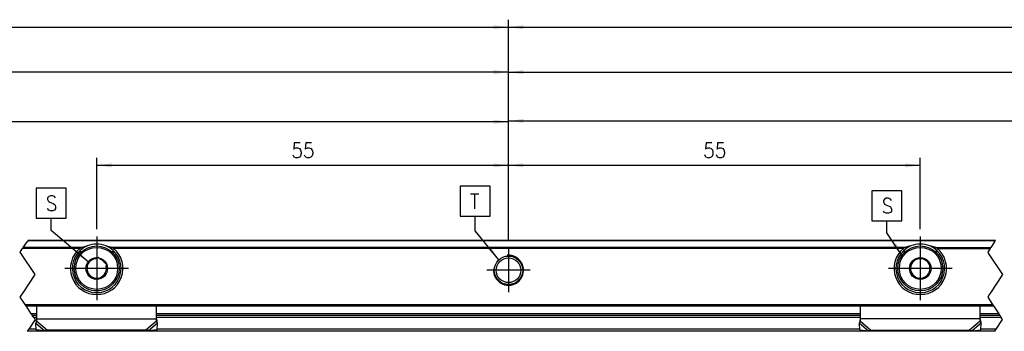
# Model space of a CAD drawing. Header units: millimetres. Extents: x -418 to 2050, y -784 to 1107.
# Tile 14 of 61: x -35 to 97, y 236 to 277. Entities that reach past the tile are written whole.
import ezdxf

# ---------------------------------------------------------------- set-up
doc = ezdxf.new("R2010")
doc.units = ezdxf.units.MM
doc.linetypes.add('DOT_CENTER', pattern=[14, 12, -1, 0, -1])
doc.layers.add('1', color=7, linetype='Continuous')
doc.styles.add('CONVERTER_12', font='txt.shx', dxfattribs={"width": 0.9})
doc.dimstyles.new('ME10_DIM_42', dxfattribs={"dimtxt": 2, "dimasz": 2, "dimexe": 1, "dimexo": 1, "dimgap": 1, "dimtad": 1, "dimdsep": 46, "dimtxsty": 'CONVERTER_12', "dimsah": 1, "dimcen": 0.09, "dimclrd": 2, "dimclre": 2, "dimclrt": 2, "dimadec": 0, "dimazin": 0, "dimtfac": 1, "dimtdec": 4, "dimtix": 1, "dimtmove": 0, "dimatfit": 3, "dimfxl": 1, "dimtolj": 1, "dimtzin": 0, "dimarcsym": 0})
doc.dimstyles.new('ME10_DIM_43', dxfattribs={"dimtxt": 2, "dimasz": 2, "dimexe": 1, "dimexo": 1, "dimgap": 1, "dimtad": 1, "dimdsep": 46, "dimtxsty": 'CONVERTER_12', "dimsah": 1, "dimcen": 0.09, "dimclrd": 2, "dimclre": 2, "dimclrt": 2, "dimadec": 0, "dimazin": 0, "dimtfac": 1, "dimtdec": 4, "dimtix": 1, "dimtmove": 0, "dimatfit": 3, "dimfxl": 1, "dimtolj": 1, "dimtzin": 0, "dimarcsym": 0})
doc.dimstyles.new('ME10_DIM_44', dxfattribs={"dimtxt": 2, "dimasz": 2, "dimexe": 1, "dimexo": 1, "dimgap": 1, "dimtad": 1, "dimdsep": 46, "dimtxsty": 'CONVERTER_12', "dimsah": 1, "dimcen": 0.09, "dimclrd": 2, "dimclre": 2, "dimclrt": 2, "dimadec": 0, "dimazin": 0, "dimtfac": 1, "dimtdec": 4, "dimtix": 1, "dimtmove": 0, "dimatfit": 3, "dimfxl": 1, "dimtolj": 1, "dimtzin": 0, "dimarcsym": 0})
doc.dimstyles.new('ME10_DIM_45', dxfattribs={"dimtxt": 2, "dimasz": 2, "dimexe": 1, "dimexo": 1, "dimgap": 1, "dimtad": 1, "dimdsep": 46, "dimtxsty": 'CONVERTER_12', "dimsah": 1, "dimcen": 0.09, "dimclrd": 2, "dimclre": 2, "dimclrt": 2, "dimadec": 0, "dimazin": 0, "dimtfac": 1, "dimtdec": 4, "dimtix": 1, "dimtmove": 0, "dimatfit": 3, "dimfxl": 1, "dimtolj": 1, "dimtzin": 0, "dimarcsym": 0})
doc.dimstyles.new('ME10_DIM_48', dxfattribs={"dimtxt": 2, "dimasz": 2, "dimexe": 1, "dimexo": 1, "dimgap": 1, "dimtad": 1, "dimdsep": 46, "dimtxsty": 'CONVERTER_12', "dimsah": 1, "dimcen": 0.09, "dimclrd": 2, "dimclre": 2, "dimclrt": 2, "dimadec": 0, "dimazin": 0, "dimtfac": 1, "dimtdec": 4, "dimtix": 1, "dimtmove": 0, "dimatfit": 3, "dimfxl": 1, "dimtolj": 1, "dimtzin": 0, "dimarcsym": 0})
doc.dimstyles.new('ME10_DIM_49', dxfattribs={"dimtxt": 2, "dimasz": 2, "dimexe": 1, "dimexo": 1, "dimgap": 1, "dimtad": 1, "dimdsep": 46, "dimtxsty": 'CONVERTER_12', "dimsah": 1, "dimcen": 0.09, "dimclrd": 2, "dimclre": 2, "dimclrt": 2, "dimadec": 0, "dimazin": 0, "dimtfac": 1, "dimtdec": 4, "dimtix": 1, "dimtmove": 0, "dimatfit": 3, "dimfxl": 1, "dimtolj": 1, "dimtzin": 0, "dimarcsym": 0})
doc.dimstyles.new('ME10_DIM_51', dxfattribs={"dimtxt": 2, "dimasz": 2, "dimexe": 1, "dimexo": 1, "dimgap": 1, "dimtad": 1, "dimdsep": 46, "dimtxsty": 'CONVERTER_12', "dimsah": 1, "dimcen": 0.09, "dimclrd": 2, "dimclre": 2, "dimclrt": 2, "dimadec": 0, "dimazin": 0, "dimtfac": 1, "dimtdec": 4, "dimtix": 1, "dimtmove": 0, "dimatfit": 3, "dimfxl": 1, "dimtolj": 1, "dimtzin": 0, "dimarcsym": 0})
doc.dimstyles.new('ME10_DIM_52', dxfattribs={"dimtxt": 2, "dimasz": 2, "dimexe": 1, "dimexo": 1, "dimgap": 1, "dimtad": 1, "dimdsep": 46, "dimtxsty": 'CONVERTER_12', "dimsah": 1, "dimcen": 0.09, "dimclrd": 2, "dimclre": 2, "dimclrt": 2, "dimadec": 0, "dimazin": 0, "dimtfac": 1, "dimtdec": 4, "dimtix": 1, "dimtmove": 0, "dimatfit": 3, "dimfxl": 1, "dimtolj": 1, "dimtzin": 0, "dimarcsym": 0})
doc.dimstyles.get("Standard").update_dxf_attribs({"dimtxt": 0.18, "dimasz": 0.18, "dimexe": 0.18, "dimexo": 0.0625, "dimgap": 0.09, "dimtad": 0, "dimtih": 1, "dimtoh": 1, "dimdec": 4, "dimzin": 0, "dimdsep": 46, "dimtxsty": 'Standard', "dimcen": 0.09, "dimadec": 0, "dimazin": 0, "dimtfac": 1, "dimtdec": 4, "dimtofl": 0, "dimtmove": 0, "dimatfit": 3, "dimfxl": 1, "dimtolj": 1, "dimtzin": 0, "dimarcsym": 0})

# ---------------------------------------------------------------- blocks, each defined once
blk = doc.blocks.new('SOPORTE_SV2__22', base_point=(-302.8900000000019, 235.929394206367))
at = {"color": 2, "linetype": 'DOT_CENTER'}
for p, q in [((-34.19052086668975, 247.1291841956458), (-33.69623996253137, 247.8706055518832)), ((-33.60195905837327, 248.0120269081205), (-33.69623996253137, 247.8706055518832)), ((-33.56290662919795, 248.0706055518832), (-33.60195905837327, 248.0120269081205)), ((95.52111003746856, 247.8706055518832), (95.02682913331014, 247.1291841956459)), ((95.52111003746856, 247.8706055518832), (95.61539094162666, 248.0120269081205)), ((95.61539094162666, 248.0120269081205), (95.65444337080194, 248.0706055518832)), ((-34.60997699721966, 246.4999999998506), (-34.56290662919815, 246.5706055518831)), ((-34.52371403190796, 246.3706055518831), (-34.60997699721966, 246.4999999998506)), ((-34.56290662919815, 246.5706055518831), (-34.28480177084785, 246.9877628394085)), ((-32.60997699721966, 243.4999999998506), (-34.52371403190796, 246.3706055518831)), ((-34.19052086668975, 247.1291841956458), (-34.28480177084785, 246.9877628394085)), ((94.93254822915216, 246.9877628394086), (94.60737300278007, 246.4999999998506)), ((94.60737300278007, 246.4999999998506), (94.69363596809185, 246.3706055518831)), ((94.69363596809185, 246.3706055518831), (96.60737300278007, 243.4999999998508)), ((94.93254822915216, 246.9877628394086), (95.02682913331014, 247.1291841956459)), ((-34.22957329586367, 241.0706055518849), (-32.60997699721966, 243.4999999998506)), ((96.60737300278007, 243.4999999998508), (94.98777670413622, 241.0706055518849)), ((-34.60997699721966, 240.4999999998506), (-34.36290662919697, 240.8706055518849)), ((-34.36290662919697, 240.8706055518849), (-34.22957329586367, 241.0706055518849)), ((94.85444337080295, 240.8706055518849), (94.60737300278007, 240.4999999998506)), ((94.98777670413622, 241.0706055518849), (94.85444337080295, 240.8706055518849)), ((-33.95735375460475, 239.5210651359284), (-34.60997699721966, 240.4999999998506)), ((-33.82402042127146, 239.3210651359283), (-33.95735375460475, 239.5210651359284)), ((94.60737300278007, 240.4999999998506), (95.25999624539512, 239.5210651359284)), ((95.25999624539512, 239.5210651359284), (95.39332957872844, 239.3210651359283)), ((-33.12371403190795, 238.2706055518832), (-33.82402042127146, 239.3210651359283)), ((-33.12371403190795, 238.2706055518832), (-32.99038066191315, 238.070605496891)), ((-32.79859787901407, 237.7829313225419), (-32.99038066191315, 238.070605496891)), ((95.39332957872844, 239.3210651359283), (96.09363596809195, 238.2706055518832)), ((96.22696933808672, 238.070605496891), (96.09363596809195, 238.2706055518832)), ((96.22696933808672, 238.070605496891), (96.41875212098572, 237.7829313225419)), ((-32.60997699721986, 237.4999999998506), (-33.46526470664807, 236.2170684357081)), ((-32.79859787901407, 237.7829313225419), (-32.60997699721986, 237.4999999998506)), ((95.75208529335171, 236.2170684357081), (96.60737300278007, 237.4999999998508)), ((96.60737300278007, 237.4999999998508), (96.41875212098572, 237.7829313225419)), ((-33.46526470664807, 236.2170684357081), (-33.65704752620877, 235.9293942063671)), ((95.56030247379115, 235.9293942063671), (95.75208529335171, 236.2170684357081))]:
    blk.add_line(p, q, dxfattribs=at)
at = {"color": 3, "linetype": 'Continuous'}
for p, q in [((95.61539094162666, 248.0120269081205), (-33.60195905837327, 248.0120269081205)), ((-26.65633448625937, 246.9877628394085), (-34.28480177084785, 246.9877628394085)), ((-26.37878529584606, 247.1291841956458), (-34.19052086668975, 247.1291841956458)), ((83.62121470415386, 247.1291841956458), (-22.40121470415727, 247.1291841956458)), ((83.34366551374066, 246.9877628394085), (-22.12366551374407, 246.9877628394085)), ((87.59878529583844, 247.1291841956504), (95.02682913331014, 247.1291841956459)), ((87.87633448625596, 246.9877628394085), (94.93254822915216, 246.9877628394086)), ((-24.02627526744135, 241.091022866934), (-24.75372473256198, 241.091022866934)), ((85.24627526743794, 241.091022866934), (85.97372473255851, 241.091022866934)), ((-33.95735375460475, 239.5210651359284), (95.25999624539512, 239.5210651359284)), ((-32.39000000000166, 238.2706055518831), (-33.12371403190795, 238.2706055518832)), ((77.60999999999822, 238.2706055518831), (-16.39000000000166, 238.2706055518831)), ((96.09363596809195, 238.2706055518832), (93.60999999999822, 238.2706055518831)), ((-32.39000000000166, 237.7829313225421), (-32.79859787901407, 237.7829313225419)), ((-32.49854316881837, 237.0303058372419), (-31.30647375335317, 236.0106522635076)), ((-32.39000000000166, 237.5792020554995), (-16.39000000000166, 237.5792020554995)), ((-32.39000000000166, 237.2919823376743), (-30.97578643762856, 236.0823146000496)), ((-16.39000000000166, 237.2919823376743), (-17.80421356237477, 236.0823146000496)), ((-16.28145683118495, 237.030305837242), (-17.47352624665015, 236.0106522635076)), ((77.60999999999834, 237.7829313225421), (-16.39000000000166, 237.7829313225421)), ((77.50145683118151, 237.030305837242), (78.69352624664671, 236.0106522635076)), ((93.60999999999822, 237.5792020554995), (77.60999999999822, 237.5792020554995)), ((77.60999999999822, 237.2919823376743), (79.02421356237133, 236.0823146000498)), ((93.60999999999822, 237.2919823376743), (92.19578643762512, 236.0823146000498)), ((93.71854316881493, 237.030305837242), (92.52647375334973, 236.0106522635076)), ((96.41875212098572, 237.7829313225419), (93.60999999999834, 237.7829313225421)), ((-32.47997016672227, 236.2170684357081), (-33.46526470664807, 236.2170684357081)), ((77.52002983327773, 236.2170684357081), (-16.30002983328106, 236.2170684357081)), ((95.75208529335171, 236.2170684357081), (93.69997016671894, 236.2170684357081))]:
    blk.add_line(p, q, dxfattribs=at)
at = {"color": 7, "linetype": 'Continuous'}
for p, q in [((-33.56290662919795, 248.0706055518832), (95.65444337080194, 248.0706055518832)), ((-26.73718582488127, 246.5685420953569), (-26.37665077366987, 246.5685420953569)), ((-22.40334922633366, 246.5685420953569), (-22.04281417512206, 246.5685420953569)), ((83.62334922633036, 246.5685420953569), (83.26281417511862, 246.5685420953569)), ((87.95718582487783, 246.5685420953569), (87.59665077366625, 246.5685420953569)), ((-25.53940819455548, 245.1936428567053), (-25.58522432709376, 244.831916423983)), ((-25.20323584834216, 245.3348281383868), (-25.53940819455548, 245.1936428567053)), ((-24.20863161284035, 245.752540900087), (-24.54480395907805, 245.611355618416)), ((-23.91827539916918, 245.5319997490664), (-24.20863161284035, 245.752540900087)), ((-23.05922341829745, 244.8795035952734), (-23.34957963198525, 245.100044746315)), ((-23.10503955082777, 244.5177771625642), (-23.05922341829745, 244.8795035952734)), ((84.27922341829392, 244.8795035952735), (84.56957963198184, 245.1000447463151)), ((84.32503955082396, 244.5177771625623), (84.27922341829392, 244.8795035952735)), ((85.13827539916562, 245.5319997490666), (85.42863161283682, 245.752540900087)), ((85.42863161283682, 245.752540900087), (85.76480395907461, 245.611355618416)), ((86.42323584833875, 245.3348281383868), (86.75940819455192, 245.1936428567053)), ((86.75940819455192, 245.1936428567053), (86.80522432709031, 244.8319164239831)), ((-25.67496044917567, 244.1234339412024), (-25.72077658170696, 243.7617075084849)), ((-25.72077658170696, 243.7617075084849), (-25.43042036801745, 243.5411663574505)), ((-23.57676415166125, 243.3063829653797), (-23.24059180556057, 243.4475682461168)), ((-23.24059180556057, 243.4475682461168), (-23.19477567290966, 243.8092946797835)), ((84.46059180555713, 243.447568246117), (84.41477567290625, 243.8092946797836)), ((84.79676415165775, 243.3063829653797), (84.46059180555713, 243.447568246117)), ((86.94077658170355, 243.761707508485), (86.65042036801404, 243.5411663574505)), ((86.89496044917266, 244.123433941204), (86.94077658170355, 243.761707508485)), ((-24.86172460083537, 243.1092113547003), (-24.57136838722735, 242.8886702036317)), ((-24.57136838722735, 242.8886702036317), (-24.23519604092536, 243.0298554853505)), ((85.79136838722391, 242.8886702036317), (85.45519604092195, 243.0298554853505)), ((86.08172460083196, 243.1092113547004), (85.79136838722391, 242.8886702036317)), ((-33.82402042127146, 239.3210651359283), (95.39332957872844, 239.3210651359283)), ((-32.99038066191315, 238.070605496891), (-32.39000000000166, 238.070605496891)), ((-32.39000000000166, 237.602798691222), (-32.39000000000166, 239.3210651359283)), ((-16.39000000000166, 237.602798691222), (-16.39000000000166, 239.3210651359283)), ((-16.39000000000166, 238.070605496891), (77.60999999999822, 238.070605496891)), ((77.60999999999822, 237.602798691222), (77.60999999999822, 239.3210651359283)), ((93.60999999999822, 237.6027986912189), (93.60999999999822, 239.3210651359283)), ((93.60999999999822, 238.070605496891), (96.22696933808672, 238.070605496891)), ((-32.45135940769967, 237.1996704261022), (-32.49854316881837, 237.0303058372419)), ((-32.47823377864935, 236.1410389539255), (-32.49854316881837, 237.0303058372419)), ((-32.39000000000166, 237.5792020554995), (-32.39000000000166, 237.602798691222)), ((-32.39000000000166, 237.2919823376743), (-32.39000000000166, 237.5792020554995)), ((-16.39000000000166, 237.5792020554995), (-16.39000000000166, 237.602798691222)), ((-16.39000000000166, 237.2919823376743), (-16.39000000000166, 237.5792020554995)), ((-16.28145683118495, 237.030305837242), (-16.32864059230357, 237.1996704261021)), ((-16.30176622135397, 236.1410389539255), (-16.28145683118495, 237.030305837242)), ((77.50145683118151, 237.030305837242), (77.54864059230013, 237.1996704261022)), ((77.52176622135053, 236.1410389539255), (77.50145683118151, 237.030305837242)), ((77.60999999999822, 237.5792020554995), (77.60999999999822, 237.602798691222)), ((77.60999999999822, 237.2919823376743), (77.60999999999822, 237.5792020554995)), ((93.60999999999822, 237.5792020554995), (93.60999999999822, 237.6027986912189)), ((93.60999999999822, 237.2919823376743), (93.60999999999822, 237.5792020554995)), ((93.67135940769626, 237.1996704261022), (93.71854316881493, 237.030305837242)), ((93.69823377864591, 236.1410389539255), (93.71854316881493, 237.030305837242)), ((95.56030247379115, 235.9293942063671), (-33.65704752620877, 235.9293942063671)), ((-31.30647375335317, 236.0106522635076), (-32.47823377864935, 236.1410389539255)), ((-17.80421356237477, 236.0823146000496), (-30.97578643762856, 236.0823146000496)), ((-16.30176622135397, 236.1410389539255), (-17.47352624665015, 236.0106522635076)), ((77.52176622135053, 236.1410389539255), (78.69352624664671, 236.0106522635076)), ((79.02421356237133, 236.0823146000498), (92.19578643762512, 236.0823146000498)), ((92.52647375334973, 236.0106522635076), (93.69823377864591, 236.1410389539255))]:
    blk.add_line(p, q, dxfattribs=at)
for centre, radius in [((-24.39000000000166, 244.3206055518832), 2.999999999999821), ((85.60999999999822, 244.3206055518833), 2.999999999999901), ((30.61000000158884, 244.0706053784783), 1.900000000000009), ((-24.39000000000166, 244.3206055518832), 1.449999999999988), ((30.61000000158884, 244.0706053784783), 1.650000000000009), ((85.60999999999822, 244.3206055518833), 1.450000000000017), ((-24.39000000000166, 244.3206055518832), 0.049999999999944), ((85.60999999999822, 244.3206055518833), 0.0500000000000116)]:
    blk.add_circle(centre, radius, dxfattribs=at)
at = {"color": 3, "linetype": 'Continuous'}
for centre, radius in [((-24.39000000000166, 244.3206055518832), 2.800000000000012), ((85.60999999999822, 244.3206055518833), 2.800000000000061)]:
    blk.add_circle(centre, radius, dxfattribs=at)
at = {"color": 7, "linetype": 'Continuous'}
for centre, radius, start, end in [((-24.39000000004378, 244.3206055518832), 3.249999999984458, 112.6198649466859, 67.38013505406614), ((-24.39000000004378, 244.3206055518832), 3.249999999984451, 67.38013505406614, 112.6198649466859), ((85.61000000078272, 244.3206055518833), 3.250000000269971, 112.6198649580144, 67.38013501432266), ((85.61000000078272, 244.3206055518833), 3.250000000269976, 67.38013501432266, 112.6198649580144), ((-24.39000000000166, 244.3206055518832), 3.500000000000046, 130.3551916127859, 49.64480838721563), ((85.60999999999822, 244.3206055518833), 3.499999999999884, 130.3551916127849, 49.64480838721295), ((-24.39000000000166, 244.3206055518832), 1.300000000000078, 156.8390079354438, 188.7237451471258), ((-24.39000000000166, 244.3206055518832), 1.30000000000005, 128.7237451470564, 156.8390079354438), ((-24.39000000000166, 244.3206055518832), 1.300000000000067, 96.83900793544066, 128.7237451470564), ((-24.39000000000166, 244.3206055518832), 1.299999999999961, 36.8390079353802, 68.72374514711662), ((85.60999999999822, 244.3206055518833), 1.299999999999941, 143.1609920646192, 171.2762548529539), ((85.60999999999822, 244.3206055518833), 1.300000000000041, 111.2762548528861, 143.1609920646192), ((85.60999999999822, 244.3206055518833), 1.299999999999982, 83.1609920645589, 111.2762548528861), ((85.60999999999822, 244.3206055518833), 1.299999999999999, 51.2762548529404, 83.1609920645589), ((85.60999999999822, 244.3206055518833), 1.300000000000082, 23.16099206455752, 51.2762548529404), ((85.60999999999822, 244.3206055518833), 1.300000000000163, 351.2762548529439, 23.16099206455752), ((-24.39000000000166, 244.3206055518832), 1.299999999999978, 188.7237451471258, 216.8390079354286), ((-24.39000000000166, 244.3206055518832), 1.300000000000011, 216.8390079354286, 248.7237451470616), ((-24.39000000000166, 244.3206055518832), 1.299999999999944, 276.8390079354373, 308.7237451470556), ((-24.39000000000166, 244.3206055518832), 1.299999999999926, 308.7237451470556, 336.8390079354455), ((-24.39000000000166, 244.3206055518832), 1.299999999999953, 336.8390079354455, 8.72374514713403), ((85.60999999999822, 244.3206055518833), 1.299999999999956, 171.2762548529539, 203.1609920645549), ((85.60999999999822, 244.3206055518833), 1.299999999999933, 203.1609920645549, 231.2762548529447), ((85.60999999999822, 244.3206055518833), 1.30000000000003, 231.2762548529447, 263.1609920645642), ((85.60999999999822, 244.3206055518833), 1.300000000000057, 291.2762548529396, 323.160992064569), ((85.60999999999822, 244.3206055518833), 1.300000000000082, 323.160992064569, 351.2762548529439), ((-24.39000000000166, 244.3206055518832), 1.300000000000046, 248.7237451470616, 276.8390079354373), ((85.60999999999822, 244.3206055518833), 1.300000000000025, 263.1609920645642, 291.2762548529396)]:
    blk.add_arc(centre, radius, start, end, dxfattribs=at)
for points, knots in [([(-26.37878529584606, 247.1291841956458), (-26.31824827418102, 247.1479478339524), (-26.1976424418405, 247.1853299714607), (-26.01372024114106, 247.2354687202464), (-25.82813303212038, 247.2813567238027), (-25.70256868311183, 247.3075523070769), (-25.63999999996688, 247.3206055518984)], [0, 0, 0, 0, 0.1901217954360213, 0.3787731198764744, 0.5718143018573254, 0.763547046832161, 0.763547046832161, 0.763547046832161, 0.763547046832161]), ([(-23.14000000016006, 247.3206055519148), (-23.07754609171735, 247.3075772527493), (-22.95222870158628, 247.2814351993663), (-22.76677326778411, 247.2355966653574), (-22.58273319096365, 247.1854431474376), (-22.46188538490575, 247.1479881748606), (-22.40121470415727, 247.1291841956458)], [0, 0, 0, 0, 0.1913804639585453, 0.3840160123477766, 0.5730065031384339, 0.763547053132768, 0.763547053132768, 0.763547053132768, 0.763547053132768]), ([(84.36000000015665, 247.3206055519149), (84.2975460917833, 247.3075772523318), (84.17222870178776, 247.2814351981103), (83.98676749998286, 247.2355952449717), (83.80272748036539, 247.1854414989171), (83.68187969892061, 247.1479864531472), (83.62121470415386, 247.1291841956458)], [0, 0, 0, 0, 0.1913804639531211, 0.3840160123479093, 0.5730243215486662, 0.7635470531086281, 0.7635470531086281, 0.7635470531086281, 0.7635470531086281]), ([(87.59878529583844, 247.1291841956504), (87.53818101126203, 247.1479682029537), (87.4175748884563, 247.1853494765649), (87.23365314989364, 247.2354852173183), (87.0481341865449, 247.2813564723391), (86.9225698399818, 247.3075520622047), (86.86000000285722, 247.3206055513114)], [0, 0, 0, 0, 0.1903325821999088, 0.3787731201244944, 0.5718107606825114, 0.7635470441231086, 0.7635470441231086, 0.7635470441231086, 0.7635470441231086]), ([(-26.65633448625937, 246.9877628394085), (-26.63690792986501, 247.0026862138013), (-26.59496485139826, 247.0349066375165), (-26.52590829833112, 247.0716787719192), (-26.45278946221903, 247.1041478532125), (-26.40387683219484, 247.120695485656), (-26.37878529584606, 247.1291841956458)], [0, 0, 0, 0, 0.0733847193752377, 0.1584418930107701, 0.2338388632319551, 0.3132569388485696, 0.3132569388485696, 0.3132569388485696, 0.3132569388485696]), ([(-22.40121470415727, 247.1291841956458), (-22.37940802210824, 247.12185690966), (-22.33048062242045, 247.10541674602), (-22.2571782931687, 247.0733357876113), (-22.18505053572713, 247.0349140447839), (-22.14309680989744, 247.0026884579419), (-22.12366551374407, 246.9877628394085)], [0, 0, 0, 0, 0.0689839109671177, 0.1547784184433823, 0.2398546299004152, 0.3132544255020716, 0.3132544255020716, 0.3132544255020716, 0.3132544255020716]), ([(83.62121470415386, 247.1291841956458), (83.59940802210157, 247.1218569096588), (83.55048062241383, 247.1054167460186), (83.47717829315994, 247.0733357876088), (83.40505053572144, 247.0349140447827), (83.36309680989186, 247.0026884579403), (83.34366551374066, 246.9877628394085)], [0, 0, 0, 0, 0.0689839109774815, 0.1547784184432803, 0.239854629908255, 0.3132544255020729, 0.3132544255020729, 0.3132544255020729, 0.3132544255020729]), ([(87.87633448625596, 246.9877628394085), (87.86646125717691, 246.9957191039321), (87.84577874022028, 247.0123859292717), (87.81365195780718, 247.0334712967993), (87.77899431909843, 247.0537870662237), (87.73328965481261, 247.0773973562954), (87.67276332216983, 247.1041223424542), (87.62386796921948, 247.1206868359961), (87.59878529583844, 247.1291841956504)], [0, 0, 0, 0, 0.0380213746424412, 0.0796474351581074, 0.1151228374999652, 0.158517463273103, 0.233914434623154, 0.3133325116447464, 0.3133325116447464, 0.3133325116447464, 0.3133325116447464]), ([(-32.49854316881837, 237.0303058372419), (-32.48976088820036, 237.050489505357), (-32.47171669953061, 237.0919591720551), (-32.44480778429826, 237.1557759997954), (-32.41726021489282, 237.2227614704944), (-32.39922710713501, 237.268552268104), (-32.39000000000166, 237.2919823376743)], [0, 0, 0, 0, 0.0660342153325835, 0.135674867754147, 0.2077705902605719, 0.2833140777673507, 0.2833140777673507, 0.2833140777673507, 0.2833140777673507]), ([(-32.45135940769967, 237.1996704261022), (-32.44226904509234, 237.2342382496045), (-32.42441123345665, 237.3021460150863), (-32.40538351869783, 237.4045811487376), (-32.39256323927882, 237.5044758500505), (-32.3908392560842, 237.5706056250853), (-32.39000000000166, 237.602798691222)], [0, 0, 0, 0, 0.1071938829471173, 0.210580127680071, 0.3123665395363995, 0.4089232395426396, 0.4089232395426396, 0.4089232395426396, 0.4089232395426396]), ([(-16.39000000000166, 237.602798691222), (-16.38916074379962, 237.5706056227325), (-16.38743676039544, 237.5044758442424), (-16.37461648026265, 237.4045811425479), (-16.35558876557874, 237.3021460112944), (-16.33773095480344, 237.2342382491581), (-16.32864059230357, 237.1996704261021)], [0, 0, 0, 0, 0.0965567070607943, 0.1983431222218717, 0.3017293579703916, 0.4089232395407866, 0.4089232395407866, 0.4089232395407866, 0.4089232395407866]), ([(-16.28145683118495, 237.030305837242), (-16.29023911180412, 237.0504895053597), (-16.30828330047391, 237.0919591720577), (-16.33519221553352, 237.155775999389), (-16.36273978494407, 237.2227614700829), (-16.38077289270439, 237.2685522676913), (-16.39000000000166, 237.2919823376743)], [0, 0, 0, 0, 0.0660342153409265, 0.135674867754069, 0.2077705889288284, 0.2833140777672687, 0.2833140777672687, 0.2833140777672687, 0.2833140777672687]), ([(77.50145683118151, 237.030305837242), (77.51023911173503, 237.0504895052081), (77.52828330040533, 237.0919591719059), (77.55519221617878, 237.155776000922), (77.58273978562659, 237.2227614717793), (77.60077289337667, 237.2685522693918), (77.60999999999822, 237.2919823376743)], [0, 0, 0, 0, 0.0660342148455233, 0.135674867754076, 0.2077705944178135, 0.2833140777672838, 0.2833140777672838, 0.2833140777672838, 0.2833140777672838]), ([(77.54864059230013, 237.1996704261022), (77.55773095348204, 237.2342382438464), (77.57558876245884, 237.3021459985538), (77.59461647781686, 237.404581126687), (77.60743675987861, 237.5044758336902), (77.60916074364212, 237.570605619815), (77.60999999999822, 237.602798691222)], [0, 0, 0, 0, 0.1071938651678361, 0.2105800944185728, 0.3123665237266, 0.4089232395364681, 0.4089232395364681, 0.4089232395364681, 0.4089232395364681]), ([(93.60999999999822, 237.6027986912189), (93.61093920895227, 237.5685795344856), (93.6127543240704, 237.5024481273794), (93.62539567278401, 237.4054070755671), (93.6437895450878, 237.3049235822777), (93.66158283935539, 237.2369943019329), (93.67135940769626, 237.1996704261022)], [0, 0, 0, 0, 0.1026304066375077, 0.1983419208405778, 0.2932183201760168, 0.4089219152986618, 0.4089219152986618, 0.4089219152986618, 0.4089219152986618]), ([(93.71854316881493, 237.030305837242), (93.70976088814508, 237.050489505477), (93.69171669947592, 237.0919591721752), (93.66480778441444, 237.155775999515), (93.63726021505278, 237.222761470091), (93.61922710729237, 237.2685522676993), (93.60999999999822, 237.2919823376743)], [0, 0, 0, 0, 0.0660342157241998, 0.1356748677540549, 0.2077705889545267, 0.2833140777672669, 0.2833140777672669, 0.2833140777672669, 0.2833140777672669]), ([(-30.97578643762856, 236.0823146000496), (-31.00336636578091, 236.0746988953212), (-31.05848031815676, 236.0594801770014), (-31.14251281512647, 236.0398678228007), (-31.22512515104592, 236.023153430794), (-31.28018322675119, 236.0146924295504), (-31.30647375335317, 236.0106522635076)], [0, 0, 0, 0, 0.0858282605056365, 0.1715136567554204, 0.2588191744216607, 0.3386072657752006, 0.3386072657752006, 0.3386072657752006, 0.3386072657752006]), ([(-17.47352624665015, 236.0106522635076), (-17.49981677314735, 236.0146924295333), (-17.55487484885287, 236.0231534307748), (-17.63748718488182, 236.0398678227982), (-17.72151968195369, 236.0594801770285), (-17.77663363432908, 236.0746988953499), (-17.80421356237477, 236.0823146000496)], [0, 0, 0, 0, 0.0797880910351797, 0.1670936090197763, 0.2527790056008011, 0.338607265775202, 0.338607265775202, 0.338607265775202, 0.338607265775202]), ([(78.69352624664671, 236.0106522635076), (78.71981677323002, 236.0146924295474), (78.77487484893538, 236.0231534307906), (78.8574871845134, 236.0398678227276), (78.94151968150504, 236.0594801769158), (78.99663363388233, 236.074698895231), (79.02421356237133, 236.0823146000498)], [0, 0, 0, 0, 0.0797880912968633, 0.1670936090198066, 0.2527790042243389, 0.3386072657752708, 0.3386072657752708, 0.3386072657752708, 0.3386072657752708]), ([(92.19578643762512, 236.0823146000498), (92.22336632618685, 236.0746987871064), (92.27848019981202, 236.0594798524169), (92.36129706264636, 236.0401529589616), (92.44389551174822, 236.023379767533), (92.49895047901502, 236.0148943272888), (92.52647375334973, 236.0106522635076)], [0, 0, 0, 0, 0.0858282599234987, 0.1715136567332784, 0.2550732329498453, 0.3386072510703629, 0.3386072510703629, 0.3386072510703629, 0.3386072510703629])]:
    blk.add_open_spline(points, degree=3, knots=knots, dxfattribs=at)
at = {"layer": '1', "color": 2, "linetype": 'DOT_CENTER'}
for p, q in [((-24.39000000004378, 248.5706055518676), (-24.39000000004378, 240.0706055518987)), ((85.61000000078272, 248.5706055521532), (85.61000000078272, 240.0706055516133)), ((85.60999999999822, 248.3206055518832), (85.60999999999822, 240.3206055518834)), ((30.61000000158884, 246.9706053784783), (30.61000000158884, 241.1706053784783)), ((-20.14000000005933, 244.3206055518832), (-28.64000000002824, 244.3206055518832)), ((33.51000000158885, 244.0706053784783), (27.71000000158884, 244.0706053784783)), ((89.86000000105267, 244.3206055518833), (81.36000000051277, 244.3206055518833)), ((89.60999999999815, 244.3206055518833), (81.6099999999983, 244.3206055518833))]:
    blk.add_line(p, q, dxfattribs=at)
at = {"layer": '1', "color": 30, "linetype": 'Continuous'}
blk.add_arc((30.61000000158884, 244.0706053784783), 1.999999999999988, 175.0000000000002, 94.99999999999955, dxfattribs=at)
blk.add_arc((30.61000000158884, 244.0706053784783), 1.999999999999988, 175.0000000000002, 94.99999999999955, dxfattribs=at)
blk = doc.blocks.new('*D106')
at = {"layer": '1', "color": 2, "linetype": 'Continuous'}
for p, q in [((-115.3900000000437, 249.570605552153), (-115.3900000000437, 264.885596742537)), ((30.61000000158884, 247.9706053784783), (30.61000000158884, 264.885596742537)), ((30.61000000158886, 263.885596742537), (-115.3900000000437, 263.885596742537))]:
    blk.add_line(p, q, dxfattribs=at)
at = {"layer": '1', "color": 2}
for points in [[(-113.3900000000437, 264.1489017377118), (-113.3900000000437, 263.6222917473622), (-115.3900000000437, 263.885596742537)], [(28.61000000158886, 263.6222917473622), (28.61000000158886, 264.1489017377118), (30.61000000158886, 263.885596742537)]]:
    blk.add_solid(points, dxfattribs=at)
at = {"layer": '1', "color": 2, "insert": (-55.5844530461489, 264.885596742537), "char_height": 2, "attachment_point": 7, "rotation": 0.00013888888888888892, "line_spacing_factor": 0.60024009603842, "style": 'CONVERTER_12'}
blk.add_mtext('255', dxfattribs=at)
blk = doc.blocks.new('*D107')
at = {"layer": '1', "color": 2, "linetype": 'Continuous'}
for p, q in [((-24.39000000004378, 249.5706055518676), (-24.39000000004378, 259.066014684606)), ((30.61000000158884, 247.9706053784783), (30.61000000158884, 259.066014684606)), ((30.61000000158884, 258.066014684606), (-24.39000000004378, 258.066014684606))]:
    blk.add_line(p, q, dxfattribs=at)
at = {"layer": '1', "color": 2}
for points in [[(-22.39000000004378, 258.3293196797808), (-22.39000000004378, 257.8027096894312), (-24.39000000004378, 258.066014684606)], [(28.61000000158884, 257.8027096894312), (28.61000000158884, 258.3293196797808), (30.61000000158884, 258.066014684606)]]:
    blk.add_solid(points, dxfattribs=at)
at = {"layer": '1', "color": 2, "insert": (1.61000000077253, 259.066014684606), "char_height": 2, "attachment_point": 7, "rotation": 0.00013888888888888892, "line_spacing_factor": 0.60024009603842, "style": 'CONVERTER_12'}
blk.add_mtext('55', dxfattribs=at)
blk = doc.blocks.new('*D108')
at = {"layer": '1', "color": 2, "linetype": 'Continuous'}
for p, q in [((-186.3900000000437, 249.570605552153), (-186.3900000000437, 271.5151473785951)), ((30.61000000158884, 247.9706053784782), (30.61000000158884, 271.5151473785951)), ((30.61000000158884, 270.5151473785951), (-186.3900000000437, 270.5151473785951))]:
    blk.add_line(p, q, dxfattribs=at)
at = {"layer": '1', "color": 2}
for points in [[(-184.3900000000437, 270.7784523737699), (-184.3900000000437, 270.2518423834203), (-186.3900000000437, 270.5151473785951)], [(28.61000000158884, 270.2518423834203), (28.61000000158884, 270.7784523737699), (30.61000000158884, 270.5151473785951)]]:
    blk.add_solid(points, dxfattribs=at)
at = {"layer": '1', "color": 2, "insert": (-95.66621331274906, 271.5151473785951), "char_height": 2, "attachment_point": 7, "rotation": 0.00013888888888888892, "line_spacing_factor": 0.60024009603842, "style": 'CONVERTER_12'}
blk.add_mtext('455', dxfattribs=at)
blk = doc.blocks.new('*D109')
at = {"layer": '1', "color": 2, "linetype": 'Continuous'}
for p, q in [((30.6100000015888, 247.9706053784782), (30.6100000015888, 259.0730218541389)), ((85.61000000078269, 249.5706055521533), (85.61000000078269, 259.0730218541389)), ((30.6100000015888, 258.0730218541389), (85.61000000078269, 258.0730218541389))]:
    blk.add_line(p, q, dxfattribs=at)
at = {"layer": '1', "color": 2}
for points in [[(32.6100000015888, 258.3363268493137), (32.6100000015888, 257.8097168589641), (30.6100000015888, 258.0730218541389)], [(83.61000000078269, 257.8097168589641), (83.61000000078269, 258.3363268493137), (85.61000000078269, 258.0730218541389)]]:
    blk.add_solid(points, dxfattribs=at)
at = {"layer": '1', "color": 2, "insert": (56.61000000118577, 259.0730218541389), "char_height": 2, "attachment_point": 7, "rotation": 0.00013888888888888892, "line_spacing_factor": 0.60024009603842, "style": 'CONVERTER_12'}
blk.add_mtext('55', dxfattribs=at)
blk = doc.blocks.new('*D112')
at = {"layer": '1', "color": 2, "linetype": 'Continuous'}
for p, q in [((-235.3900000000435, 249.5706055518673), (-235.3900000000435, 277.4950239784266)), ((30.6100000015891, 247.9706053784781), (30.6100000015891, 277.4950239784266)), ((-235.3900000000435, 276.4950239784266), (30.6100000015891, 276.4950239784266))]:
    blk.add_line(p, q, dxfattribs=at)
at = {"layer": '1', "color": 2}
for points in [[(-233.3900000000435, 276.7583289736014), (-233.3900000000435, 276.2317189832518), (-235.3900000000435, 276.4950239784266)], [(28.6100000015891, 276.2317189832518), (28.6100000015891, 276.7583289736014), (30.6100000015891, 276.4950239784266)]]:
    blk.add_solid(points, dxfattribs=at)
at = {"layer": '1', "color": 2, "insert": (-109.6597768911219, 277.4950239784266), "char_height": 2, "attachment_point": 7, "rotation": 0.00013888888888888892, "line_spacing_factor": 0.60024009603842, "style": 'CONVERTER_12'}
blk.add_mtext('655', dxfattribs=at)
blk = doc.blocks.new('*D113')
at = {"layer": '1', "color": 2, "linetype": 'Continuous'}
for p, q in [((30.61000000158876, 247.9706053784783), (30.61000000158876, 264.9928436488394)), ((176.61000000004, 249.5706055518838), (176.61000000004, 264.9928436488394)), ((30.61000000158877, 263.9928436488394), (176.61000000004, 263.9928436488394))]:
    blk.add_line(p, q, dxfattribs=at)
at = {"layer": '1', "color": 2}
for points in [[(32.61000000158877, 264.2561486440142), (32.61000000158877, 263.7295386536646), (30.61000000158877, 263.9928436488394)], [(174.61000000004, 263.7295386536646), (174.61000000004, 264.2561486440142), (176.61000000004, 263.9928436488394)]]:
    blk.add_solid(points, dxfattribs=at)
at = {"layer": '1', "color": 2, "insert": (100.0110480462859, 264.9928436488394), "char_height": 2, "attachment_point": 7, "rotation": 0.00013888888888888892, "line_spacing_factor": 0.60024009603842, "style": 'CONVERTER_12'}
blk.add_mtext('255', dxfattribs=at)
blk = doc.blocks.new('*D115')
at = {"layer": '1', "color": 2, "linetype": 'Continuous'}
for p, q in [((30.6100000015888, 247.9706053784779), (30.6100000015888, 277.4971727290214)), ((280.6100000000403, 249.5706055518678), (280.6100000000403, 277.4971727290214)), ((30.6100000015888, 276.4971727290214), (280.6100000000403, 276.4971727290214))]:
    blk.add_line(p, q, dxfattribs=at)
at = {"layer": '1', "color": 2}
for points in [[(32.6100000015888, 276.7604777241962), (32.6100000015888, 276.2338677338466), (30.6100000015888, 276.4971727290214)], [(278.6100000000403, 276.2338677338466), (278.6100000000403, 276.7604777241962), (280.6100000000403, 276.4971727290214)]]:
    blk.add_solid(points, dxfattribs=at)
at = {"layer": '1', "color": 2, "insert": (148.4643275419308, 277.4971727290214), "char_height": 2, "attachment_point": 7, "rotation": 0.00013888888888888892, "line_spacing_factor": 0.60024009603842, "style": 'CONVERTER_12'}
blk.add_mtext('655', dxfattribs=at)
blk = doc.blocks.new('*D116')
at = {"layer": '1', "color": 2, "linetype": 'Continuous'}
for p, q in [((30.61000000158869, 247.9706053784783), (30.61000000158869, 271.5061712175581)), ((250.6099999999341, 249.5706055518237), (250.6099999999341, 271.5061712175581)), ((30.61000000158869, 270.5061712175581), (250.6099999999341, 270.5061712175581))]:
    blk.add_line(p, q, dxfattribs=at)
at = {"layer": '1', "color": 2}
for points in [[(32.61000000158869, 270.7694762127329), (32.61000000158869, 270.2428662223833), (30.61000000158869, 270.5061712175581)], [(248.6099999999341, 270.2428662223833), (248.6099999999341, 270.7694762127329), (250.6099999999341, 270.5061712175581)]]:
    blk.add_solid(points, dxfattribs=at)
at = {"layer": '1', "color": 2, "insert": (129.1644300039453, 271.5061712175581), "char_height": 2, "attachment_point": 7, "rotation": 0.00013888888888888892, "line_spacing_factor": 0.60024009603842, "style": 'CONVERTER_12'}
blk.add_mtext('455', dxfattribs=at)
blk = doc.blocks.new('Top1', base_point=(-215.390000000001, 241.9999999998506))
at = {"layer": '1', "color": 2}
for points in [[(24.17451801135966, 255.28646110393), (24.17451801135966, 251.28646110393), (28.17451801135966, 251.28646110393), (28.17451801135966, 255.28646110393)], [(-32.48417538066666, 255.008355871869), (-32.48417538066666, 251.008355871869), (-28.48417538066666, 251.008355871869), (-28.48417538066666, 255.008355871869)], [(79.153036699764, 254.6693034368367), (79.153036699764, 250.6693034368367), (83.153036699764, 250.6693034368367), (83.153036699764, 254.6693034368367)]]:
    blk.add_lwpolyline(points, close=True, dxfattribs=at)
for points in [[(81.94943985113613, 247.378410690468), (82.39047914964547, 247.666164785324), (83.26281417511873, 245.8472747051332)], [(-27.2385402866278, 246.2809696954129), (-26.89922287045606, 246.6836876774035), (-25.53940819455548, 245.1936428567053)], [(27.85252602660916, 246.8502862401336), (28.26185456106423, 247.1815991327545), (29.31547592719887, 245.4613632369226)]]:
    blk.add_solid(points, dxfattribs=at)
blk.add_blockref('SOPORTE_SV2__22', (-302.8900000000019, 235.929394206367))
at = {"layer": '1', "color": 2, "style": 'CONVERTER_12', "width": 0.9}
for s, p in [('S', (-31.18417538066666, 252.008355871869)), ('T', (25.47451801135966, 252.28646110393)), ('S', (80.453036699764, 251.6693034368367))]:
    blk.add_text(s, height=2, dxfattribs=at).set_placement(p)
at = {"layer": '1'}
for base, p1, p2, dimstyle, picture, middle in [((-235.3900000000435, 276.4950239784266), (30.61000000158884, 246.9706053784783), (-235.3900000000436, 248.5706055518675), 'ME10_DIM_48', '*D112', (-107.2597768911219, 278.4950239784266)), ((30.6100000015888, 276.4971727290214), (280.6100000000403, 248.5706055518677), (30.61000000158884, 246.9706053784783), 'ME10_DIM_51', '*D115', (150.8643275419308, 278.4971727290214)), ((30.61000000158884, 270.5151473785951), (-186.3900000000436, 248.570605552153), (30.61000000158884, 246.9706053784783), 'ME10_DIM_44', '*D108', (-93.26621331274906, 272.5151473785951)), ((30.61000000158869, 270.5061712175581), (250.6099999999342, 248.5706055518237), (30.61000000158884, 246.9706053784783), 'ME10_DIM_52', '*D116', (131.5644300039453, 272.5061712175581)), ((30.61000000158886, 263.885596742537), (-115.3900000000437, 248.570605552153), (30.61000000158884, 246.9706053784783), 'ME10_DIM_42', '*D106', (-53.1844530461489, 265.885596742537)), ((30.61000000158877, 263.9928436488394), (176.6100000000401, 248.5706055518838), (30.61000000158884, 246.9706053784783), 'ME10_DIM_49', '*D113', (102.4110480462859, 265.9928436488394)), ((30.61000000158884, 258.066014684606), (-24.39000000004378, 248.5706055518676), (30.61000000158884, 246.9706053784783), 'ME10_DIM_43', '*D107', (3.11000000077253, 260.066014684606)), ((30.6100000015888, 258.0730218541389), (85.61000000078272, 248.5706055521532), (30.61000000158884, 246.9706053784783), 'ME10_DIM_45', '*D109', (58.11000000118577, 260.0730218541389))]:
    dim = blk.add_linear_dim(base=base, p1=p1, p2=p2, dimstyle=dimstyle, dxfattribs=at)
    dim.commit()
    dim.dimension.update_dxf_attribs({"geometry": picture, "text_midpoint": middle, "text_rotation": 0.00013888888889})
at = {"layer": '1', "color": 2, "linetype": 'Continuous', "has_arrowhead": 0}
for points in [[(29.31547592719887, 245.4613632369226), (26.1745180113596, 249.3419357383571), (26.1745180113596, 251.28646110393)], [(-25.53940819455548, 245.1936428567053), (-30.48417538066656, 249.359947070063), (-30.48417538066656, 251.008355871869)], [(83.26281417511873, 245.8472747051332), (81.1530366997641, 249.0809203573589), (81.1530366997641, 250.6693034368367)]]:
    blk.add_leader(points, dimstyle='Standard', dxfattribs=at)

msp = doc.modelspace()

# ---------------------------------------------------------------- block references
msp.add_blockref('Top1', (-215.390000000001, 241.9999999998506))

doc.saveas('drawing.dxf')
